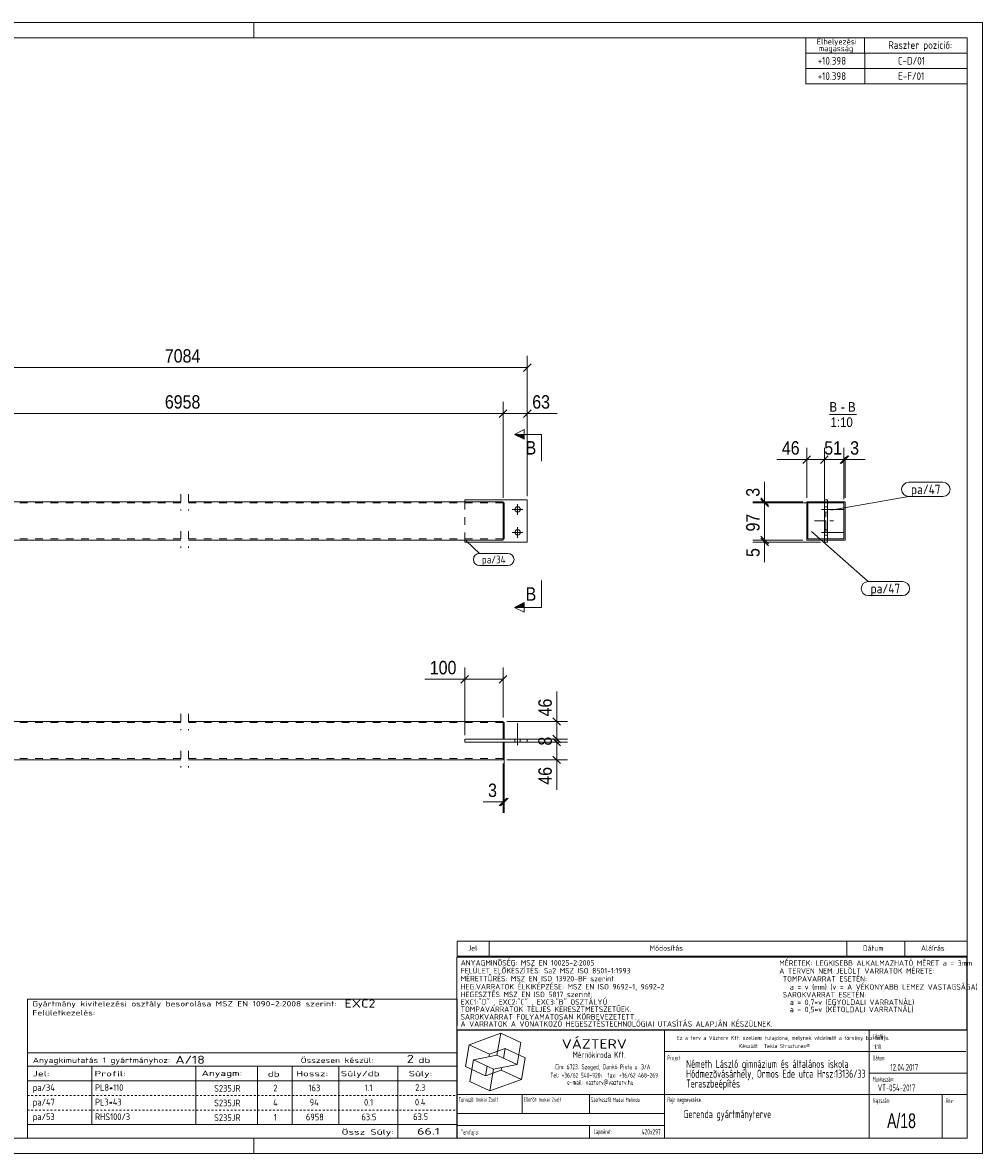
# Model space of a CAD drawing. Header units: millimetres. Extents: x 1 to 419, y 1 to 296.
# Tile 2 of 2: x 169 to 419, y 1 to 296. Entities that reach past the tile are written whole.
import ezdxf

# ---------------------------------------------------------------- set-up
doc = ezdxf.new("R2010")
doc.units = ezdxf.units.MM
for name, pattern in [('XKITLINE00', [0]), ('XKITLINE02', [4, 2, -2]), ('XKITLINE03', [6, 3, -1, 1, -1]), ('XKITLINE04', [3, 0.5, -0.5, 0.5, -0.5, 0.5, -0.5])]:
    doc.linetypes.add(name, pattern=pattern)
for name, color, linetype, lineweight in [('Bemassung', 1, 'Continuous', 0), ('Schnitt', 6, 'Continuous', 0), ('Schrauben', 7, 'Continuous', 0), ('Teil', 7, 'Continuous', 0), ('Text', 5, 'Continuous', 0), ('Ueberschrift', 7, 'Continuous', 0), ('Zeichnungsrahmen', 3, 'Continuous', 0)]:
    doc.layers.add(name, color=color, linetype=linetype, lineweight=lineweight)
doc.styles.add('ARIAL', font='ARIAL.TTF')
doc.styles.add('ISOCPEUR', font='ISOCPEUR.TTF')
doc.styles.add('ISOCPEUR_BOLD', font='ARIAL.TTF')

msp = doc.modelspace()

# ---------------------------------------------------------------- hatches: boundary and pattern name
at = {"layer": 'Schnitt'}
for points in [[(299.51, 187.32), (297.01, 188.57), (299.51, 188.57)], [(299.51, 143.43), (297.01, 143.43), (299.51, 144.68)]]:
    msp.add_hatch(color=256, dxfattribs=at).paths.add_polyline_path(points, flags=17)

# ---------------------------------------------------------------- linework, layer by layer
at = {"layer": 'Bemassung', "linetype": 'XKITLINE00', "lineweight": 0}
for p, q in [((301.3, 206.99), (299.32, 205.01)), ((300.31, 172.5), (300.31, 209.05)), ((121.71, 206), (300.31, 206)), ((295, 194.99), (293.02, 193.01)), ((295, 194.99), (293.02, 193.01)), ((294.01, 172), (294.01, 197.05)), ((294.01, 172), (294.01, 197.05)), ((301.3, 194.99), (299.32, 193.01)), ((300.31, 172.5), (300.31, 197.05)), ((128.01, 194), (294.01, 194)), ((294.01, 194), (300.31, 194)), ((300.31, 194), (308.13, 194)), ((300.31, 194), (308.13, 194)), ((374.2, 182.99), (372.22, 181.01)), ((373.21, 172), (373.21, 185.05)), ((378.8, 182.99), (376.82, 181.01)), ((377.81, 171.7), (377.81, 185.05)), ((383.83, 182.91), (381.92, 181.01)), ((384.2, 182.99), (382.22, 181.01)), ((382.91, 171.7), (382.91, 185.05)), ((383.9, 182.99), (383.66, 182.75)), ((373.21, 182), (365.4, 182)), ((373.21, 182), (365.4, 182)), ((373.21, 182), (377.81, 182)), ((378.41, 182.6), (376.82, 181.01)), ((377.81, 171.7), (377.81, 182.6)), ((377.81, 182), (382.91, 182)), ((383.51, 182.6), (381.92, 181.01)), ((382.91, 171.7), (382.91, 182.6)), ((382.91, 182), (383.21, 182)), ((383.21, 172), (383.21, 182.6)), ((383.21, 182), (388.43, 182)), ((383.21, 182), (388.43, 182)), ((362.21, 171), (362.21, 176.22)), ((362.21, 171), (362.21, 176.22)), ((361.22, 171.99), (363.2, 170.01)), ((361.22, 171.69), (363.2, 169.71)), ((361.3, 171.61), (363.2, 169.71)), ((372.21, 171), (359.16, 171)), ((377.61, 170.7), (359.16, 170.7)), ((377.61, 170.7), (359.16, 170.7)), ((362.21, 170.7), (362.21, 171)), ((362.21, 161), (362.21, 170.7)), ((372.21, 161), (359.16, 161)), ((372.21, 161), (359.16, 161)), ((376.81, 160.5), (359.16, 160.5)), ((361.22, 161.99), (363.2, 160.01)), ((361.22, 161.99), (363.2, 160.01)), ((361.22, 161.49), (363.2, 159.51)), ((362.21, 160.5), (362.21, 161)), ((362.21, 160.5), (362.21, 155.28)), ((362.21, 160.5), (362.21, 155.28)), ((284.01, 110.08), (284.01, 127.73)), ((294.01, 114.68), (294.01, 127.73)), ((284.01, 124.68), (273.6, 124.68)), ((284.01, 124.68), (273.6, 124.68)), ((285, 125.67), (283.02, 123.69)), ((284.01, 124.68), (294.01, 124.68)), ((295, 125.67), (293.02, 123.69)), ((308.01, 113.68), (308.01, 121.5)), ((308.01, 113.68), (308.01, 121.5)), ((295.01, 113.68), (310.81, 113.68)), ((307.02, 114.67), (309, 112.69)), ((308.01, 109.08), (308.01, 113.68)), ((307.02, 110.07), (309, 108.09)), ((307.02, 109.27), (309, 107.29)), ((307.41, 109.68), (309, 108.09)), ((294.31, 108.08), (294.31, 89.88)), ((295.01, 109.08), (310.81, 109.08)), ((295.01, 109.08), (302.51, 109.08)), ((295.01, 108.28), (302.51, 108.28)), ((295.01, 108.28), (310.81, 108.28)), ((307.41, 109.08), (310.81, 109.08)), ((307.41, 108.88), (309, 107.29)), ((307.41, 108.28), (310.81, 108.28)), ((308.01, 108.28), (308.01, 109.08)), ((308.01, 103.68), (308.01, 108.28)), ((295.01, 103.68), (310.81, 103.68)), ((307.02, 104.67), (309, 102.69)), ((308.01, 103.68), (308.01, 95.87)), ((308.01, 103.68), (308.01, 95.87)), ((294.01, 102.68), (294.01, 89.88)), ((294.01, 92.68), (288.79, 92.68)), ((294.01, 92.68), (288.79, 92.68)), ((295, 93.67), (293.02, 91.69)), ((295.3, 93.67), (293.32, 91.69)), ((294.01, 92.68), (294.31, 92.68))]:
    msp.add_line(p, q, dxfattribs=at)
at = {"layer": 'Bemassung'}
for p in [(300.31, 206), (294.01, 194), (294.01, 194), (300.31, 194), (373.21, 182), (377.81, 182), (377.81, 182), (382.91, 182), (382.91, 182), (383.21, 182), (362.21, 171), (362.21, 170.7), (362.21, 170.7), (362.21, 161), (362.21, 161), (362.21, 160.5), (284.01, 124.68), (294.01, 124.68), (308.01, 113.68), (308.01, 109.08), (308.01, 109.08), (308.01, 108.28), (308.01, 108.28), (308.01, 103.68), (294.01, 92.68), (294.31, 92.68)]:
    msp.add_point(p, dxfattribs=at)
at = {"layer": 'Schnitt', "linetype": 'XKITLINE00', "lineweight": 0}
for p, q in [((297.01, 188.57), (299.51, 189.82)), ((299.51, 187.32), (299.51, 189.82)), ((297.01, 188.57), (299.51, 187.32)), ((304.01, 188.57), (297.01, 188.57)), ((304.01, 188.57), (304.01, 181.57)), ((304.01, 143.43), (304.01, 150.43)), ((297.01, 143.43), (299.51, 144.68)), ((299.51, 144.68), (299.51, 142.18)), ((299.51, 142.18), (297.01, 143.43)), ((304.01, 143.43), (297.01, 143.43))]:
    msp.add_line(p, q, dxfattribs=at)
at = {"layer": 'Schrauben', "linetype": 'XKITLINE00', "lineweight": 0}
for p, q in [((296.41, 169), (299.21, 169)), ((297.81, 167.6), (297.81, 170.4)), ((377.01, 169), (382.81, 169)), ((377.81, 169.7), (378.61, 169.7)), ((377.81, 168.3), (378.61, 168.3)), ((296.41, 163), (299.21, 163)), ((297.81, 161.6), (297.81, 164.4)), ((377.01, 163), (382.81, 163)), ((377.81, 163.7), (378.61, 163.7)), ((377.81, 162.3), (378.61, 162.3)), ((297.81, 107.48), (297.81, 113.28)), ((297.81, 107.48), (297.81, 113.28)), ((297.11, 108.28), (297.11, 109.08)), ((297.11, 108.28), (297.11, 109.08)), ((298.51, 108.28), (298.51, 109.08)), ((298.51, 108.28), (298.51, 109.08))]:
    msp.add_line(p, q, dxfattribs=at)
for centre in [(297.81, 169), (297.81, 163)]:
    msp.add_circle(centre, 0.7, dxfattribs=at)
at = {"layer": 'Teil', "linetype": 'XKITLINE02', "lineweight": 0}
for p, q in [((210.01, 173), (210.01, 168.7)), ((212.01, 173), (212.01, 168.7)), ((210.01, 170.7), (128.01, 170.7)), ((294.01, 170.7), (212.01, 170.7)), ((284.01, 170.7), (284.01, 171)), ((284.01, 171), (284.01, 170.7)), ((284.01, 171), (284.01, 161)), ((294.01, 170.7), (294.01, 161.3)), ((294.31, 170.7), (294.01, 170.7)), ((294.01, 161.3), (294.01, 170.7)), ((294.31, 170.7), (294.31, 161.3)), ((378.61, 170.7), (373.51, 170.7)), ((373.51, 161.3), (373.51, 170.7)), ((377.81, 171), (378.61, 171)), ((377.81, 171), (377.81, 170.7)), ((377.81, 170.7), (377.81, 161.3)), ((378.61, 171), (378.61, 170.7)), ((382.91, 170.7), (378.61, 170.7)), ((378.61, 170.7), (378.61, 161.3)), ((382.91, 170.7), (382.91, 161.3)), ((210.01, 163.3), (210.01, 159)), ((212.01, 163.3), (212.01, 159)), ((210.01, 161.3), (128.01, 161.3)), ((294.01, 161.3), (212.01, 161.3)), ((284.01, 161.3), (284.01, 161)), ((284.01, 161), (284.01, 161.3)), ((294.01, 161.36), (294.01, 161.3)), ((294.31, 161.3), (294.01, 161.3)), ((294.01, 161), (294.01, 161.18)), ((294.01, 161), (294.01, 161.05)), ((373.51, 161.3), (378.61, 161.3)), ((377.81, 161), (377.81, 161.3)), ((378.61, 161), (377.81, 161)), ((382.91, 161.3), (378.61, 161.3)), ((378.61, 161.3), (378.61, 161)), ((210.01, 115.68), (210.01, 111.38)), ((212.01, 115.68), (212.01, 111.38)), ((128.01, 113.38), (210.01, 113.38)), ((212.01, 113.38), (294.01, 113.38)), ((294.01, 113.08), (294.01, 113.51)), ((294.01, 113.38), (294.01, 109.08)), ((284.01, 108.28), (284.01, 109.08)), ((284.01, 109.08), (294.01, 109.08)), ((294.01, 108.28), (284.01, 108.28)), ((294.31, 109.08), (294.01, 109.08)), ((294.31, 108.28), (294.01, 108.28)), ((294.01, 103.98), (294.01, 108.28)), ((128.01, 103.98), (210.01, 103.98)), ((210.01, 105.98), (210.01, 101.68)), ((212.01, 105.98), (212.01, 101.68)), ((212.01, 103.98), (294.01, 103.98)), ((294.01, 104.04), (294.01, 103.98))]:
    msp.add_line(p, q, dxfattribs=at)
at = {"layer": 'Teil', "linetype": 'XKITLINE00', "lineweight": 0}
for p, q in [((300.31, 171.5), (284.01, 171.5)), ((284.01, 171.5), (284.01, 171)), ((300.31, 171.5), (300.31, 160.5)), ((377.81, 160.5), (377.81, 171.5)), ((377.81, 171.5), (378.61, 171.5)), ((378.61, 171.5), (378.61, 160.5)), ((210.01, 171), (128.01, 171)), ((294.01, 171), (212.01, 171)), ((294.01, 161), (294.01, 171)), ((294.31, 170.7), (294.01, 170.7)), ((294.31, 170.7), (294.31, 161.3)), ((373.21, 171), (377.81, 171)), ((373.21, 171), (373.21, 161)), ((377.81, 170.7), (373.51, 170.7)), ((373.51, 170.7), (373.51, 161.3)), ((383.21, 171), (378.61, 171)), ((382.91, 170.7), (378.61, 170.7)), ((382.91, 161.3), (382.91, 170.7)), ((383.21, 161), (383.21, 171)), ((128.01, 161), (210.01, 161)), ((212.01, 161), (294.01, 161)), ((284.01, 160.5), (284.01, 161)), ((300.31, 160.5), (284.01, 160.5)), ((294.31, 161.3), (294.01, 161.3)), ((373.21, 161), (377.81, 161)), ((377.81, 161.3), (373.51, 161.3)), ((378.61, 160.5), (377.81, 160.5)), ((378.61, 161.3), (382.91, 161.3)), ((383.21, 161), (378.61, 161)), ((128.01, 113.68), (210.01, 113.68)), ((212.01, 113.68), (294.01, 113.68)), ((294.01, 113.68), (294.01, 113.64)), ((294.01, 113.64), (294.01, 113.08)), ((294.31, 113.38), (294.01, 113.38)), ((294.01, 113.08), (294.01, 109.08)), ((294.31, 113.38), (294.31, 109.08)), ((284.01, 109.08), (300.31, 109.08)), ((284.01, 109.08), (284.01, 108.28)), ((284.01, 108.28), (300.31, 108.28)), ((294.01, 103.68), (294.01, 108.28)), ((294.31, 108.28), (294.31, 103.98)), ((300.31, 109.08), (300.31, 108.28)), ((210.01, 103.68), (128.01, 103.68)), ((294.01, 103.68), (212.01, 103.68)), ((294.31, 103.98), (294.01, 103.98))]:
    msp.add_line(p, q, dxfattribs=at)
at = {"layer": 'Teil', "linetype": 'XKITLINE03', "lineweight": 0}
for p, q in [((378.21, 163), (378.21, 169)), ((375.21, 166), (381.21, 166))]:
    msp.add_line(p, q, dxfattribs=at)
at = {"layer": 'Text', "linetype": 'XKITLINE00', "lineweight": 0}
for p, q in [((399.79, 176.08), (408.72, 176.08)), ((379.5, 168.79), (399.79, 172.38)), ((399.79, 172.38), (408.72, 172.38)), ((374.4, 163.21), (389.25, 150.21)), ((284.4, 160.77), (287.89, 157.54)), ((287.89, 157.54), (295.28, 157.54)), ((295.28, 154.34), (287.89, 154.34)), ((389.25, 150.21), (398.19, 150.21)), ((389.25, 146.51), (398.19, 146.51))]:
    msp.add_line(p, q, dxfattribs=at)
for centre, radius, start, end in [((399.79, 174.23), 1.85, 90, 270), ((408.72, 174.23), 1.85, 270, 90), ((287.89, 155.94), 1.6, 90, 270), ((295.28, 155.94), 1.6, 270, 90), ((389.25, 148.36), 1.85, 90, 270), ((398.19, 148.36), 1.85, 270, 90)]:
    msp.add_arc(centre, radius, start, end, dxfattribs=at)
at = {"layer": 'Ueberschrift', "linetype": 'XKITLINE00', "lineweight": 0}
for p, q in [((373, 292), (373, 288)), ((388.3, 292), (388.3, 288)), ((373, 288), (415, 288)), ((373, 288), (373, 284)), ((388.31, 288), (388.31, 284)), ((373, 284), (415, 284)), ((373, 284), (373, 280)), ((388.31, 284), (388.31, 280)), ((373, 280), (415, 280)), ((379.14, 193.75), (386.2, 193.75)), ((282, 56.34), (415, 56.34)), ((282, 56.27), (282, 52.41)), ((290.4, 56.27), (290.4, 52.41)), ((383.64, 56.34), (383.64, 52.48)), ((398.76, 56.34), (398.76, 52.48)), ((281.99, 52.22), (414.99, 52.22)), ((281.99, 33.22), (281.99, 52.22)), ((282, 52.49), (415, 52.49)), ((414.99, 52.22), (414.99, 33.22)), ((169.99, 41.22), (282, 41.22)), ((170, 41.22), (170, 27.23)), ((282, 41.22), (281.99, 27.23)), ((414.99, 33.22), (281.99, 33.22)), ((282, 5), (282, 33.14)), ((282, 33.14), (415, 33.14)), ((336.11, 5), (336.11, 33.14)), ((389.49, 5), (389.49, 33.14)), ((285.21, 29.35), (293.43, 32.34)), ((292.43, 26.65), (293.43, 32.34)), ((298.66, 29.9), (293.43, 32.34)), ((297.66, 24.21), (298.66, 29.9)), ((169.99, 27.23), (281.99, 27.23)), ((169.99, 27.23), (169.99, 23.73)), ((281.99, 27.23), (281.99, 23.73)), ((284.2, 23.66), (285.21, 29.35)), ((290.44, 26.91), (285.21, 29.35)), ((286.33, 25.41), (292.43, 26.65)), ((290.32, 26.22), (290.44, 26.91)), ((290.44, 26.91), (294.55, 28.4)), ((297.66, 24.21), (292.43, 26.65)), ((294.1, 25.87), (294.55, 28.4)), ((299.78, 25.96), (294.55, 28.4)), ((336.11, 27.54), (414.69, 27.54)), ((169.99, 23.73), (281.99, 23.73)), ((169.99, 23.73), (169.99, 19.95)), ((186.79, 23.73), (186.79, 19.95)), ((213.92, 19.95), (213.92, 23.75)), ((229.99, 23.68), (229.99, 19.95)), ((239.04, 23.74), (239.04, 19.94)), ((251.19, 23.73), (251.19, 19.96)), ((266.59, 23.73), (266.59, 19.95)), ((281.99, 23.73), (281.99, 19.94)), ((289.44, 21.22), (284.2, 23.66)), ((285.33, 19.72), (286.33, 25.41)), ((291.56, 22.97), (286.33, 25.41)), ((289.44, 21.22), (289.88, 23.75)), ((291.56, 22.97), (297.66, 24.21)), ((298.78, 20.27), (299.78, 25.96)), ((289.44, 21.22), (293.55, 22.71)), ((290.56, 17.28), (291.56, 22.97)), ((293.55, 22.71), (293.67, 23.4)), ((298.78, 20.27), (293.55, 22.71)), ((389.49, 21.94), (415, 21.94)), ((169.99, 19.95), (281.99, 19.95)), ((169.99, 19.92), (170, 16.12)), ((186.79, 19.92), (186.79, 16.12)), ((213.93, 16.17), (213.93, 19.91)), ((229.99, 19.91), (229.99, 16.12)), ((239.04, 19.92), (239.04, 16.12)), ((251.19, 19.92), (251.19, 16.12)), ((266.59, 19.92), (266.59, 16.12)), ((281.99, 19.92), (281.99, 16.12)), ((290.56, 17.28), (285.33, 19.72)), ((290.56, 17.28), (298.78, 20.27)), ((169.99, 16.12), (170, 12.31)), ((186.79, 16.12), (186.79, 12.31)), ((213.93, 12.37), (213.93, 16.1)), ((229.99, 16.1), (229.99, 12.31)), ((239.04, 16.11), (239.04, 12.31)), ((251.19, 16.12), (251.19, 12.31)), ((266.59, 16.12), (266.59, 12.31)), ((281.99, 16.12), (281.99, 12.31)), ((282, 16.34), (414.97, 16.34)), ((298.95, 11.43), (298.95, 16.34)), ((316.51, 16.34), (316.51, 11.44)), ((408.54, 16.28), (408.54, 5)), ((169.99, 12.31), (170, 8.5)), ((186.79, 12.31), (186.79, 8.5)), ((213.93, 8.56), (213.93, 12.3)), ((229.99, 12.3), (229.99, 8.5)), ((239.04, 12.3), (239.04, 8.5)), ((251.19, 12.31), (251.19, 8.5)), ((266.59, 12.31), (266.59, 8.5)), ((281.99, 12.31), (281.99, 8.5)), ((282.04, 11.44), (336.11, 11.44)), ((169.99, 8.5), (281.99, 8.5)), ((169.99, 8.5), (169.99, 5)), ((266.59, 8.5), (266.59, 5)), ((281.99, 8.5), (281.99, 5)), ((282, 8.29), (336.08, 8.29)), ((316.52, 8.26), (316.52, 5.08))]:
    msp.add_line(p, q, dxfattribs=at)
at = {"layer": 'Ueberschrift', "linetype": 'XKITLINE04', "lineweight": 0}
for p, q in [((170, 16.12), (281.99, 16.12)), ((170, 12.31), (281.99, 12.31)), ((170, 8.5), (281.99, 8.5))]:
    msp.add_line(p, q, dxfattribs=at)
at = {"layer": 'Zeichnungsrahmen', "linetype": 'XKITLINE00', "lineweight": 0}
for p, q in [((419, 296), (1, 296)), ((229, 292), (229, 296)), ((419, 1), (419, 296)), ((415, 292), (5, 292)), ((415, 5), (415, 292)), ((5, 5), (415, 5)), ((229, 1), (229, 5)), ((1, 1), (419, 1))]:
    msp.add_line(p, q, dxfattribs=at)

# ---------------------------------------------------------------- texts
at = {"layer": 'Bemassung', "style": 'ARIAL', "width": 0.85}
for s, p in [('7084', (205.82, 207.3)), ('6958', (205.82, 195.3)), ('63', (301.62, 195.3)), ('46', (366.71, 183.3)), ('51', (377.77, 183.3)), ('3', (384.53, 183.3)), ('100', (274.91, 125.98)), ('3', (290.1, 93.98))]:
    msp.add_text(s, height=3.5, dxfattribs=at).set_placement(p)
for s, p in [('3', (360.91, 172.31)), ('97', (360.91, 163.25)), ('5', (360.91, 156.59)), ('46', (306.71, 115)), ('8', (306.71, 107.39)), ('46', (306.71, 97.18))]:
    msp.add_text(s, height=3.5, rotation=90.0002, dxfattribs=at).set_placement(p)
at = {"layer": 'Schnitt', "style": 'ARIAL', "width": 0.85}
for p in [(299.9, 183.32), (299.9, 145.18)]:
    msp.add_text('B', height=3.5, dxfattribs=at).set_placement(p)
at = {"layer": 'Text', "style": 'ISOCPEUR', "width": 0.85}
for s, height, p in [('pa/47', 2.5, (400.39, 172.98)), ('pa/34', 2, (288.49, 154.94)), ('pa/47', 2.5, (389.85, 147.11))]:
    msp.add_text(s, height=height, dxfattribs=at).set_placement(p)
at = {"layer": 'Ueberschrift'}
for s, height, style, width, p in [('Elhelyezési', 1.5, 'ISOCPEUR', 0.85, (375.84, 290.31)), ('magasság', 1.5, 'ISOCPEUR', 0.85, (376.3, 288.54)), ('Raszter pozició:', 2, 'ISOCPEUR', 0.85, (394.48, 289.15)), (' +10.398', 2, 'ISOCPEUR', 0.85, (374.98, 285.04)), ('C-D/01', 2, 'ISOCPEUR', 0.85, (396.95, 285.04)), ('E-F/01', 2, 'ISOCPEUR', 0.85, (397.03, 281.04)), (' +10.398', 2, 'ISOCPEUR', 0.85, (374.98, 281.04)), ('B', 2.5, 'ARIAL', 0.85, (379.14, 194.5)), ('-', 2.5, 'ARIAL', 0.85, (382.11, 194.5)), ('B', 2.5, 'ARIAL', 0.85, (383.97, 194.5)), ('1:10', 2.5, 'ARIAL', 0.85, (379.42, 190.5)), ('Jel', 1.4, 'ISOCPEUR', 0.85, (284.84, 53.85)), ('Módosítás', 1.4, 'ISOCPEUR', 0.85, (332.25, 53.85)), ('Dátum', 1.4, 'ISOCPEUR', 0.85, (387.86, 53.85)), ('Aláírás', 1.4, 'ISOCPEUR', 0.85, (403, 53.85)), ('ANYAGMINÕSÉG: MSZ EN 10025-2:2005', 1.425, 'ISOCPEUR', 0.85, (282.98, 50)), ('MÉRETEK: LEGKISEBB ALKALMAZHATÓ MÉRET a = 3mm', 1.425, 'ISOCPEUR', 0.85, (366.04, 49.94)), ('MÉRETTÛRÉS: MSZ EN ISO 13920-BF szerint', 1.425, 'ISOCPEUR', 0.85, (282.96, 45.88)), ('FELÜLET ELÕKÉSZÍTÉS: Sa2 MSZ ISO 8501-1:1993', 1.425, 'ISOCPEUR', 0.85, (282.98, 47.95)), ('A TERVEN NEM JELÖLT VARRATOK MÉRETE:', 1.425, 'ISOCPEUR', 0.85, (366.04, 47.89)), (' TOMPAVARRAT ESETÉN:', 1.425, 'ISOCPEUR', 0.85, (366.02, 45.82)), ('HEG.VARRATOK ÉLKIKÉPZÉSE: MSZ EN ISO 9692-1, 9692-2', 1.425, 'ISOCPEUR', 0.85, (282.96, 43.77)), ('   a = v (mm) (v = A VÉKONYABB LEMEZ VASTAGSÁGA)', 1.425, 'ISOCPEUR', 0.85, (366.02, 43.7)), ('HEGESZTÉS MSZ EN ISO 5817 szerint: ', 1.425, 'ISOCPEUR', 0.85, (282.96, 41.76)), ('EXC1:"D" , EXC2:"C" , EXC3:"B" OSZTÁLYÚ', 1.425, 'ISOCPEUR', 0.85, (282.96, 39.79)), (' SAROKVARRAT ESETÉN:', 1.425, 'ISOCPEUR', 0.85, (366.02, 41.69)), ('   a = 0,7*v (EGYOLDALI VARRATNÁL)', 1.425, 'ISOCPEUR', 0.85, (366.02, 39.73)), ('Gyártmány kivitelezési osztály besorolása MSZ EN 1090-2:2008 szerint:', 1.4, 'ISOCPEUR', 1.275, (171.24, 39.34)), ('Felületkezelés:', 1.4, 'ISOCPEUR', 1.275, (171.28, 36.99)), ('EXC2', 2.1, 'ISOCPEUR', 1.275, (252.64, 39.04)), ('TOMPAVARRATOK TELJES KERESZTMETSZETÛEK.', 1.425, 'ISOCPEUR', 0.85, (282.95, 37.9)), ('   a = 0,5*v (KÉTOLDALI VARRATNÁL)', 1.425, 'ISOCPEUR', 0.85, (366.01, 37.84)), ('A VARRATOK A VONATKOZÓ HEGESZTÉSTECHNOLÓGIAI UTASÍTÁS ALAPJÁN KÉSZÜLNEK.', 1.425, 'ISOCPEUR', 0.85, (282.93, 34.06)), ('SAROKVARRAT FOLYAMATOSAN KÖRBEVEZETETT.', 1.425, 'ISOCPEUR', 0.85, (282.93, 35.91)), ('VÁZTERV', 2.45, 'ISOCPEUR', 1.19, (309.31, 28.33)), ('Ez a terv a Vázterv Kft. szellemi tulajdona, melynek védelmét a törvény biztosítja.', 1.05, 'ISOCPEUR', 0.838832, (339.33, 30.6)), ('Készült:  Tekla Structures®', 1.05, 'ISOCPEUR', 0.838832, (355.49, 28.47)), ('Lépték:', 1.26, 'ISOCPEUR', 0.51, (390.49, 30.92)), ('A/18', 2.1, 'ISOCPEUR', 1.275, (208.56, 24.39)), ('2', 2.1, 'ISOCPEUR', 1.275, (268.9, 24.6)), ('Mérnökiroda Kft.', 1.61, 'ISOCPEUR', 0.68, (312.21, 25.92)), ('Project:', 1.26, 'ISOCPEUR', 0.51, (336.89, 25.3)), ('Dátum:', 1.26, 'ISOCPEUR', 0.51, (390.45, 25.25)), ('1:10', 1.26, 'ISOCPEUR', 0.595, (390.81, 28.19)), ('Anyagkimutatás 1 gyártmányhoz:', 1.4, 'ISOCPEUR', 1.275, (171.39, 24.61)), ('Összesen készül:', 1.4, 'ISOCPEUR', 1.275, (241.24, 24.59)), ('db', 1.4, 'ISOCPEUR', 1.513248, (271.94, 24.58)), ('Cím: 6723. Szeged, Dankó Pista u. 3/A', 1.26, 'ISOCPEUR', 0.68, (307.58, 22.95)), ('Németh László gimnázium és általános iskola', 2.1, 'ISOCPEUR', 0.595, (341.74, 23.3)), ('12.04.2017', 1.75, 'ISOCPEUR', 0.595, (395.01, 22.59)), ('Jel:', 1.4, 'ISOCPEUR', 1.513248, (171.39, 21.11)), ('Profil:', 1.4, 'ISOCPEUR', 1.513248, (187.49, 21.11)), ('Anyagm:', 1.4, 'ISOCPEUR', 1.513248, (215.41, 21.21)), ('db', 1.4, 'ISOCPEUR', 1.513248, (232.64, 21.03)), ('Hossz:', 1.4, 'ISOCPEUR', 1.513248, (240.02, 21.11)), ('Súly/db', 1.4, 'ISOCPEUR', 1.513248, (251.7, 21.11)), ('Súly:', 1.4, 'ISOCPEUR', 1.513248, (269.39, 21.11)), ('Tel: +36/62 540-920;  fax: +36/62 468-269', 1.26, 'ISOCPEUR', 0.68, (306.33, 20.76)), ('Teraszbeépítés', 2.1, 'ISOCPEUR', 0.595, (341.74, 18.17)), ('Hódmezõvásárhely, Ormos Ede utca Hrsz:13136/33', 2.1, 'ISOCPEUR', 0.595, (341.74, 20.73)), ('Munkaszám:', 1.26, 'ISOCPEUR', 0.51, (390.41, 19.72)), ('pa/34', 1.75, 'ISOCPEUR', 0.85, (171.39, 17.3)), ('PL8*110', 1.75, 'ISOCPEUR', 0.85, (187.61, 17.3)), ('S235JR', 1.75, 'ISOCPEUR', 0.85, (218.66, 17.08)), ('2', 1.75, 'ISOCPEUR', 0.85, (234.11, 17.16)), ('163', 1.75, 'ISOCPEUR', 0.85, (243.28, 17.21)), ('1.1', 1.75, 'ISOCPEUR', 0.85, (257.91, 17.24)), ('2.3', 1.75, 'ISOCPEUR', 0.85, (271.1, 17.3)), ('e-mail: vazterv@vazterv.hu', 1.26, 'ISOCPEUR', 0.68, (310.67, 18.88)), ('VT-054-2017', 1.75, 'ISOCPEUR', 0.595, (391.73, 17.23)), ('pa/47', 1.75, 'ISOCPEUR', 0.85, (171.39, 13.49)), ('PL3*43', 1.75, 'ISOCPEUR', 0.85, (187.61, 13.49)), ('S235JR', 1.75, 'ISOCPEUR', 0.85, (218.66, 13.28)), ('4', 1.75, 'ISOCPEUR', 0.85, (234.04, 13.35)), ('94', 1.75, 'ISOCPEUR', 0.85, (243.58, 13.41)), ('0.1', 1.75, 'ISOCPEUR', 0.85, (257.76, 13.44)), ('0.4', 1.75, 'ISOCPEUR', 0.85, (271.03, 13.49)), ('Tervezõ:', 1.26, 'ISOCPEUR', 0.51, (282.44, 14.43)), ('Inokai Zsolt', 1.12, 'ISOCPEUR', 0.595, (286.88, 14.48)), ('Ellenõr:', 1.26, 'ISOCPEUR', 0.51, (299.39, 14.45)), ('Inokai Zsolt', 1.12, 'ISOCPEUR', 0.595, (303.35, 14.45)), ('Szerkesztõ:', 1.26, 'ISOCPEUR', 0.51, (316.93, 14.43)), ('Madai Melinda', 1.12, 'ISOCPEUR', 0.595, (322.69, 14.43)), ('Rajz megnevezése:', 1.26, 'ISOCPEUR', 0.51, (336.89, 14.38)), ('Rajzszám:', 1.26, 'ISOCPEUR', 0.51, (390.46, 14.14)), ('Rev:', 1.26, 'ISOCPEUR', 0.51, (409.52, 14.11)), ('Gerenda gyártmányterve', 2.1, 'ISOCPEUR', 0.595, (341.09, 10.2)), ('pa/53', 1.75, 'ISOCPEUR', 0.85, (171.39, 9.68)), ('RHS100/3', 1.75, 'ISOCPEUR', 0.85, (187.61, 9.68)), ('S235JR', 1.75, 'ISOCPEUR', 0.85, (218.66, 9.47)), ('1', 1.75, 'ISOCPEUR', 0.85, (234.26, 9.54)), ('6958', 1.75, 'ISOCPEUR', 0.85, (242.6, 9.6)), ('63.5', 1.75, 'ISOCPEUR', 0.85, (257.08, 9.63)), ('63.5', 1.75, 'ISOCPEUR', 0.85, (270.57, 9.68)), ('A/18', 3.85, 'ISOCPEUR_BOLD', 0.68, (394.15, 7.59)), ('Össz Súly:', 1.4, 'ISOCPEUR', 1.513248, (251.89, 5.88)), ('66.1', 1.75, 'ISOCPEUR', 1.513248, (271.61, 5.88)), ('Tervfajta:', 1.26, 'ISOCPEUR', 0.51, (283, 5.9)), ('Lapméret:', 1.26, 'ISOCPEUR', 0.51, (317.7, 6.04)), ('420x297', 1.4, 'ISOCPEUR', 0.595, (330.18, 5.94))]:
    msp.add_text(s, height=height, dxfattribs=dict(at, style=style, width=width)).set_placement(p)

doc.saveas('drawing.dxf')
